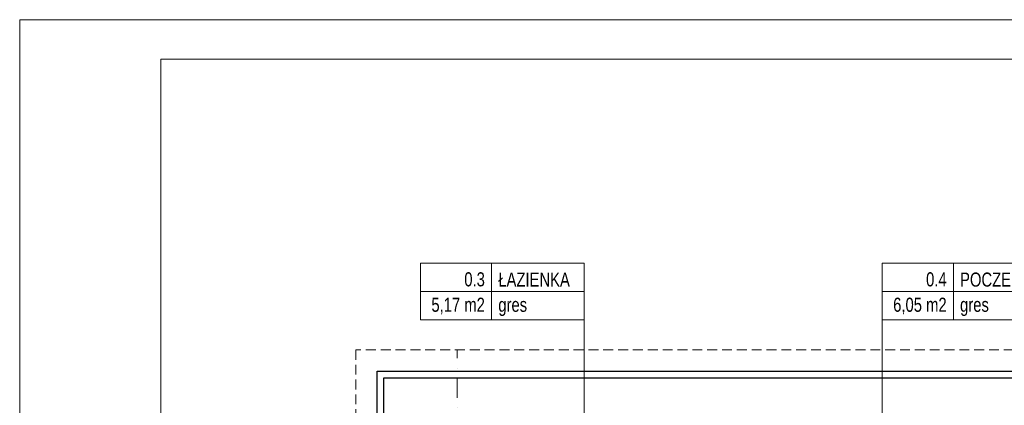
# Model space of a CAD drawing. Header units: inches. Extents: x 45159 to 108059, y -33626 to -17950.
# Tile 14 of 38: x 49359 to 50230, y -18291 to -17950. Entities that reach past the tile are written whole.
import ezdxf

# ---------------------------------------------------------------- set-up
doc = ezdxf.new("R2010")
doc.units = ezdxf.units.IN
doc.header["$MEASUREMENT"] = 0
doc.linetypes.add('DASHDOT', pattern=[1, 0.5, -0.25, 0, -0.25])
doc.linetypes.add('HIDDEN', pattern=[0.375, 0.25, -0.125])
for name, color, linetype, lineweight in [('A--tabelka rysunku', 7, 'Continuous', 0), ('A8-opisy pomieszczeń', 7, 'Continuous', 0), ('p--dach', 7, 'Continuous', 30), ('p--opisy pomieszczeń', 7, 'Continuous', 0), ('p--osie konstr', 7, 'DASHDOT', 15)]:
    doc.layers.add(name, color=color, linetype=linetype, lineweight=lineweight)
doc.layers.add('A36-obrzeże', color=252, linetype='Continuous')
doc.styles.add('1-50', font='arial.ttf', dxfattribs={"width": 0.75, "height": 12.5})

msp = doc.modelspace()

# ---------------------------------------------------------------- linework, layer by layer
at = {"layer": 'A--tabelka rysunku', "linetype": 'Continuous'}
for points in [[(49358.96, -19434.92), (51458.96, -19434.92), (51458.96, -17949.92), (49358.96, -17949.92)], [(49358.96, -19434.92), (51458.96, -19434.92), (51458.96, -17949.92), (49358.96, -17949.92)], [(49483.96, -19399.92), (51423.96, -19399.92), (51423.96, -17984.92), (49483.96, -17984.92)]]:
    msp.add_lwpolyline(points, close=True, dxfattribs=at)
at = {"layer": 'A36-obrzeże', "linetype": 'Continuous', "ltscale": 35}
for points in [[(49966.65, -18941.66), (49675.15, -18941.66), (49675.15, -18261.16), (50757.65, -18261.16), (50757.65, -18941.66), (50358.15, -18941.66)], [(49966.65, -18935.66), (49681.15, -18935.66), (49681.15, -18267.16), (50751.65, -18267.16), (50751.65, -18935.66), (50358.15, -18935.66)]]:
    msp.add_lwpolyline(points, dxfattribs=at)
at = {"layer": 'A8-opisy pomieszczeń'}
for p, q in [((49858.42, -18215.6), (49858.42, -18445.87)), ((50121.92, -18215.6), (50121.92, -18445.87))]:
    msp.add_line(p, q, dxfattribs=at)
at = {"layer": 'p--dach', "linetype": 'HIDDEN', "lineweight": 20, "ltscale": 35}
msp.add_lwpolyline([(49656.29, -18960.52), (50776.51, -18960.52), (50776.51, -18242.3), (49656.29, -18242.3)], close=True, dxfattribs=at)
at = {"layer": 'p--opisy pomieszczeń'}
for p, q in [((49776.42, -18165.6), (49776.42, -18215.6)), ((50184.92, -18165.6), (50184.92, -18215.6)), ((49858.42, -18190.6), (49713.42, -18190.6)), ((50281.92, -18190.6), (50121.92, -18190.6))]:
    msp.add_line(p, q, dxfattribs=at)
for points in [[(49713.42, -18215.6), (49858.42, -18215.6), (49858.42, -18165.6), (49713.42, -18165.6)], [(50121.92, -18215.6), (50281.92, -18215.6), (50281.92, -18165.6), (50121.92, -18165.6)]]:
    msp.add_lwpolyline(points, close=True, dxfattribs=at)
at = {"layer": 'p--osie konstr', "linetype": 'DASHDOT', "ltscale": 35}
msp.add_line((49746.1, -18916.66), (49746.1, -18242.3), dxfattribs=at)

# ---------------------------------------------------------------- texts
at = {"layer": 'p--opisy pomieszczeń', "char_height": 12.5, "style": '1-50'}
for s, insert, width, attachment_point in [('0.3', (49770.48, -18173.57), 98, 3), ('ŁAZIENKA', (49782.35, -18173.81), 106.8648, 1), ('0.4', (50178.99, -18173.57), 98, 3), ('POCZEKANIA', (50190.85, -18173.81), 106.8648, 1), ('5,17 m2', (49770.48, -18196.08), 98, 3), ('gres', (49782.35, -18196.08), 100, 1), ('6,05 m2', (50178.99, -18196.08), 98, 3), ('gres', (50190.85, -18196.08), 100, 1)]:
    msp.add_mtext(s, dxfattribs=dict(at, insert=insert, width=width, attachment_point=attachment_point))

doc.saveas('drawing.dxf')
